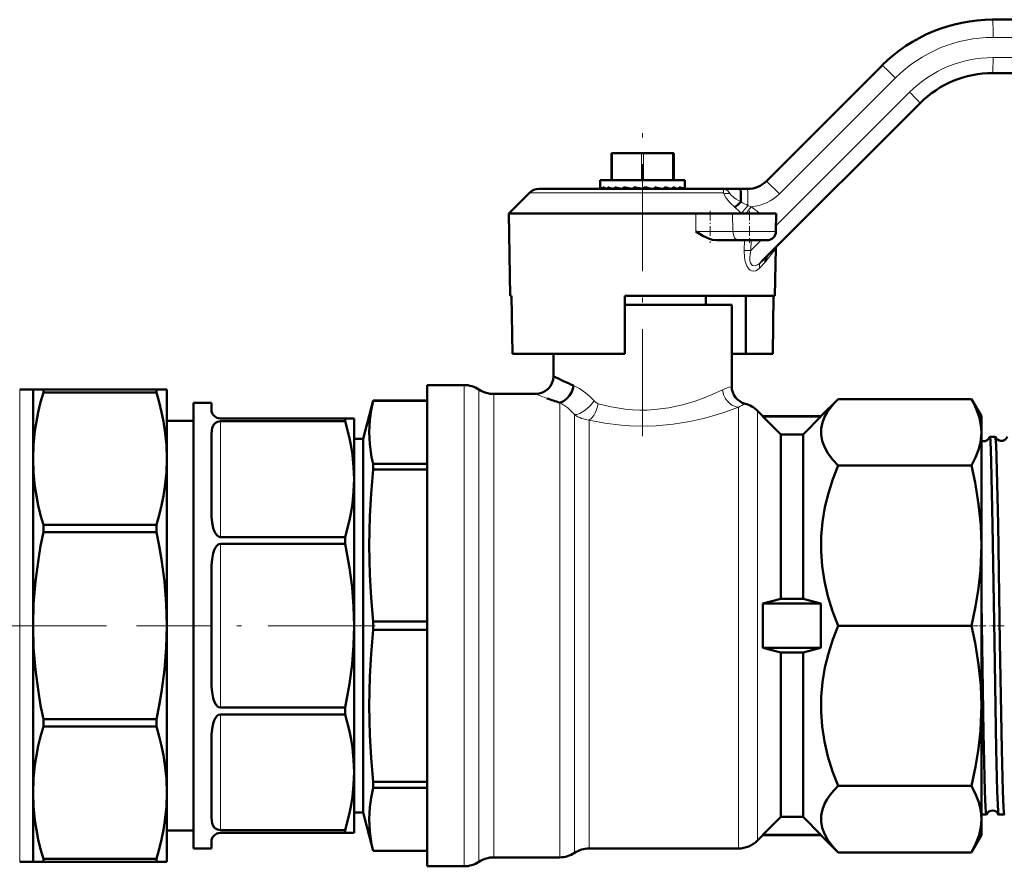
# Model space of a CAD drawing. Extents: x -1351 to 1763, y -1300 to 612.
# Tile 5 of 78: x -892 to -781, y -192 to -97. Entities that reach past the tile are written whole.
import ezdxf

# ---------------------------------------------------------------- set-up
doc = ezdxf.new("R2010")
doc.units = 0
doc.linetypes.add('DASHDOT', pattern=[18.5, 12, -3, 0.5, -3])

msp = doc.modelspace()

# ---------------------------------------------------------------- linework, layer by layer
at = {"color": 7, "lineweight": 50}
for p, q in [((-782.53, -97.42), (-727.19, -97.42)), ((-807.9, -115.54), (-794.91, -102.55)), ((-727.08, -103.42), (-782.53, -103.42)), ((-790.66, -106.79), (-808.49, -124.61)), ((-825.28, -115.42), (-825.28, -112.42)), ((-825.16, -112.42), (-825.28, -112.42)), ((-825.16, -112.42), (-821.91, -112.42)), ((-821.66, -112.42), (-821.91, -112.42)), ((-821.66, -112.42), (-818.41, -112.42)), ((-818.28, -112.42), (-818.41, -112.42)), ((-818.28, -115.42), (-818.28, -112.42)), ((-826.53, -115.42), (-825.9, -115.42)), ((-826.53, -115.42), (-826.53, -116.36)), ((-825.9, -115.42), (-817.03, -115.42)), ((-817.03, -115.42), (-817.03, -116.24)), ((-836.78, -119.17), (-834.47, -116.86)), ((-812.73, -116.42), (-833.41, -116.42)), ((-826.51, -116.22), (-826.51, -116.42)), ((-826.23, -116.22), (-826.23, -116.42)), ((-825.79, -116.42), (-825.9, -116.38)), ((-825.68, -116.22), (-825.68, -116.42)), ((-824.89, -116.22), (-824.89, -116.42)), ((-823.9, -116.22), (-823.9, -116.42)), ((-822.96, -116.42), (-823.9, -116.22)), ((-822.77, -116.22), (-822.77, -116.42)), ((-821.78, -116.42), (-822.77, -116.22)), ((-822.39, -116.34), (-822.77, -116.22)), ((-821.98, -116.42), (-822.39, -116.34)), ((-822.39, -116.34), (-822.39, -116.42)), ((-821.59, -116.22), (-821.59, -116.42)), ((-821.48, -116.42), (-821.59, -116.4)), ((-820.41, -116.22), (-820.41, -116.42)), ((-819.32, -116.22), (-819.32, -116.42)), ((-818.39, -116.22), (-818.39, -116.42)), ((-817.67, -116.22), (-817.67, -116.42)), ((-817.21, -116.22), (-817.21, -116.42)), ((-817.03, -116.22), (-817.03, -116.42)), ((-817.03, -116.24), (-817.03, -116.22)), ((-817.03, -116.27), (-817.03, -116.24)), ((-812.73, -116.42), (-810.78, -116.42)), ((-812.73, -116.42), (-812.73, -116.42)), ((-810.78, -116.42), (-810.02, -116.42)), ((-836.78, -119.17), (-836.62, -128.42)), ((-836.78, -119.17), (-815.8, -119.17)), ((-815.8, -119.17), (-811.68, -119.17)), ((-806.78, -119.17), (-811.68, -119.17)), ((-806.82, -121.19), (-806.78, -119.17)), ((-811.02, -122.17), (-813.49, -122.17)), ((-811.02, -122.17), (-807.82, -122.17)), ((-806.94, -128.42), (-806.85, -123.11)), ((-807.8, -123.92), (-807.82, -123.95)), ((-836.48, -128.42), (-836.62, -128.42)), ((-836.37, -134.92), (-836.48, -128.42)), ((-806.94, -128.42), (-823.78, -128.42)), ((-823.78, -128.42), (-823.78, -134.92)), ((-814.68, -128.42), (-814.68, -129.42)), ((-810.2, -134.92), (-810.2, -128.42)), ((-807.19, -134.92), (-807.08, -128.42)), ((-811.78, -129.42), (-823.78, -129.42)), ((-811.78, -138.58), (-811.78, -129.42)), ((-823.78, -134.92), (-836.37, -134.92)), ((-831.78, -134.92), (-831.78, -137.42)), ((-810.2, -134.92), (-811.78, -134.92)), ((-810.2, -134.92), (-807.19, -134.92)), ((-890.13, -138.92), (-891.63, -138.92)), ((-890.13, -138.92), (-890.13, -146.68)), ((-888.98, -138.92), (-890.13, -138.92)), ((-888.98, -138.92), (-888.98, -139.27)), ((-876.29, -138.92), (-888.98, -138.92)), ((-876.29, -138.92), (-876.29, -139.27)), ((-875.13, -138.92), (-876.29, -138.92)), ((-875.13, -138.92), (-875.13, -146.68)), ((-845.95, -138.42), (-841.79, -138.42)), ((-845.95, -138.42), (-845.95, -192.42)), ((-876.29, -139.27), (-888.98, -139.27)), ((-853.13, -144.47), (-851.98, -140.17)), ((-851.98, -140.17), (-851.98, -140.18)), ((-845.95, -140.17), (-851.98, -140.17)), ((-845.95, -140.18), (-851.98, -140.18)), ((-838.47, -139.42), (-833.78, -139.42)), ((-801.78, -141.92), (-799.85, -139.99)), ((-799.85, -139.99), (-784.9, -139.99)), ((-784.9, -139.99), (-783.78, -141.92)), ((-872.13, -140.42), (-872.13, -165.42)), ((-870.13, -140.42), (-872.13, -140.42)), ((-870.13, -141.17), (-870.13, -140.42)), ((-808.9, -141.3), (-808.28, -141.92)), ((-872.13, -142.42), (-875.13, -142.42)), ((-869.13, -142.17), (-855.14, -142.17)), ((-855.14, -142.17), (-855.14, -142.49)), ((-855.14, -142.17), (-854.13, -142.17)), ((-854.13, -142.17), (-854.13, -148.98)), ((-808.28, -141.92), (-808.28, -141.96)), ((-808.28, -141.92), (-801.78, -141.92)), ((-808.28, -141.96), (-801.78, -141.96)), ((-806.28, -143.98), (-808.28, -141.96)), ((-803.78, -143.98), (-801.78, -141.96)), ((-801.78, -141.92), (-801.78, -141.96)), ((-783.78, -141.92), (-783.78, -143.71)), ((-869.13, -142.49), (-855.14, -142.49)), ((-870.13, -152.57), (-870.13, -143.98)), ((-853.13, -144.47), (-854.13, -144.47)), ((-853.13, -144.47), (-853.13, -180.24)), ((-803.78, -143.98), (-806.28, -143.98)), ((-806.28, -143.98), (-806.28, -162.42)), ((-803.78, -143.98), (-803.78, -162.42)), ((-783.78, -143.71), (-783.78, -156.43)), ((-782.23, -144.22), (-782.84, -144.22)), ((-890.13, -146.68), (-890.13, -165.42)), ((-875.13, -146.68), (-875.13, -165.42)), ((-845.95, -147.25), (-851.98, -147.25)), ((-851.98, -147.25), (-851.98, -147.9)), ((-845.95, -147.9), (-851.98, -147.9)), ((-799.85, -147.44), (-784.9, -147.44)), ((-854.13, -148.98), (-854.13, -165.42)), ((-888.98, -154.1), (-888.98, -154.94)), ((-876.29, -154.1), (-888.98, -154.1)), ((-876.29, -154.1), (-876.29, -154.94)), ((-876.29, -154.94), (-888.98, -154.94)), ((-869.13, -155.48), (-855.14, -155.48)), ((-855.14, -155.48), (-855.14, -156.23)), ((-869.13, -156.23), (-855.14, -156.23)), ((-783.78, -156.43), (-783.78, -174.42)), ((-870.13, -165.42), (-870.13, -159.35)), ((-806.28, -162.42), (-808.28, -162.92)), ((-808.28, -162.92), (-801.78, -162.92)), ((-808.28, -162.92), (-808.28, -167.92)), ((-803.78, -162.42), (-806.28, -162.42)), ((-803.78, -162.42), (-801.78, -162.92)), ((-801.78, -162.92), (-801.78, -167.92)), ((-890.13, -165.42), (-890.13, -184.16)), ((-875.13, -165.42), (-875.13, -184.16)), ((-872.13, -165.42), (-872.13, -190.42)), ((-870.13, -171.5), (-870.13, -165.42)), ((-854.13, -165.42), (-854.13, -181.86)), ((-845.95, -164.96), (-851.98, -164.96)), ((-851.98, -164.96), (-851.98, -165.88)), ((-799.85, -165.42), (-784.9, -165.42)), ((-845.95, -165.88), (-851.98, -165.88)), ((-808.28, -167.92), (-801.78, -167.92)), ((-806.28, -168.42), (-808.28, -167.92)), ((-803.78, -168.42), (-806.28, -168.42)), ((-806.28, -168.42), (-806.28, -186.87)), ((-803.78, -168.42), (-801.78, -167.92)), ((-803.78, -168.42), (-803.78, -186.87)), ((-783.78, -174.42), (-783.78, -187.13)), ((-869.13, -174.61), (-855.14, -174.61)), ((-869.13, -175.37), (-855.14, -175.37)), ((-855.14, -174.61), (-855.14, -175.37)), ((-888.98, -175.91), (-888.98, -176.75)), ((-876.29, -175.91), (-888.98, -175.91)), ((-876.29, -175.91), (-876.29, -176.75)), ((-876.29, -176.75), (-888.98, -176.75)), ((-870.13, -186.87), (-870.13, -178.27)), ((-853.13, -180.24), (-853.13, -186.38)), ((-854.13, -181.86), (-854.13, -188.67)), ((-845.95, -182.95), (-851.98, -182.95)), ((-851.98, -182.95), (-851.98, -183.28)), ((-851.98, -183.28), (-851.98, -183.6)), ((-890.13, -184.16), (-890.13, -191.92)), ((-875.13, -184.16), (-875.13, -191.92)), ((-845.95, -183.6), (-851.98, -183.6)), ((-799.85, -183.41), (-784.9, -183.41)), ((-853.13, -186.38), (-854.13, -186.38)), ((-853.13, -186.38), (-851.98, -190.67)), ((-806.28, -186.87), (-808.28, -188.89)), ((-803.78, -186.87), (-806.28, -186.87)), ((-803.78, -186.87), (-801.78, -188.89)), ((-783.24, -186.62), (-783.78, -186.62)), ((-783.78, -187.13), (-783.78, -188.92)), ((-781.22, -186.62), (-781.84, -186.62)), ((-872.13, -188.42), (-875.13, -188.42)), ((-869.13, -188.36), (-855.14, -188.36)), ((-869.13, -188.67), (-855.14, -188.67)), ((-855.14, -188.36), (-855.14, -188.67)), ((-854.13, -188.67), (-855.14, -188.67)), ((-870.13, -190.42), (-870.13, -189.67)), ((-808.28, -188.92), (-808.9, -189.54)), ((-808.28, -188.89), (-801.78, -188.89)), ((-808.28, -188.89), (-808.28, -188.92)), ((-808.28, -188.92), (-801.78, -188.92)), ((-801.78, -188.89), (-801.78, -188.92)), ((-799.85, -190.86), (-801.78, -188.92)), ((-783.78, -188.92), (-784.9, -190.86)), ((-870.13, -190.42), (-872.13, -190.42)), ((-845.95, -190.67), (-851.98, -190.67)), ((-851.98, -190.67), (-851.98, -190.67)), ((-845.95, -190.67), (-851.98, -190.67)), ((-811.02, -190.42), (-827.76, -190.42)), ((-799.85, -190.86), (-784.9, -190.86)), ((-890.13, -191.92), (-891.63, -191.92)), ((-890.13, -191.92), (-888.98, -191.92)), ((-888.98, -191.58), (-888.98, -191.92)), ((-876.29, -191.58), (-888.98, -191.58)), ((-876.29, -191.92), (-888.98, -191.92)), ((-876.29, -191.58), (-876.29, -191.92)), ((-876.29, -191.92), (-875.13, -191.92)), ((-831.07, -191.42), (-838.47, -191.42)), ((-841.79, -192.42), (-845.95, -192.42))]:
    msp.add_line(p, q, dxfattribs=at)
at = {"color": 7, "lineweight": 18}
for p, q in [((-727.13, -99.42), (-782.47, -99.42)), ((-782.48, -101.67), (-727.03, -101.67)), ((-793.43, -103.96), (-806.43, -116.96)), ((-806.8, -120.51), (-791.85, -105.55)), ((-825.16, -115.42), (-825.16, -112.42)), ((-821.91, -115.42), (-821.91, -112.42)), ((-821.66, -115.42), (-821.66, -112.42)), ((-818.41, -115.42), (-818.41, -112.42)), ((-812.7, -116.86), (-834.47, -116.86)), ((-815.81, -121.19), (-815.8, -119.17)), ((-811.66, -121.19), (-811.68, -119.17)), ((-810.61, -119.17), (-810.66, -119.13)), ((-815.81, -121.19), (-811.66, -121.19)), ((-806.82, -121.19), (-811.66, -121.19)), ((-810.37, -123.32), (-810.34, -122.17)), ((-809.61, -122.17), (-809.63, -123.34)), ((-809.63, -123.34), (-808.47, -122.17)), ((-810.37, -123.32), (-809.63, -123.34)), ((-807.98, -124.58), (-808.66, -125.3)), ((-891.63, -138.92), (-891.63, -165.42)), ((-841.79, -138.42), (-841.79, -192.42)), ((-840.13, -138.92), (-840.13, -191.92)), ((-838.47, -139.42), (-838.47, -191.42)), ((-831.07, -140.4), (-831.07, -191.41)), ((-811.02, -140.91), (-811.02, -190.42)), ((-808.9, -141.3), (-808.9, -189.54)), ((-829.42, -141.74), (-829.42, -190.89)), ((-827.76, -142.35), (-827.76, -190.39)), ((-869.13, -142.49), (-869.13, -155.48)), ((-869.13, -156.23), (-869.13, -174.61)), ((-891.63, -165.42), (-891.63, -191.92)), ((-869.13, -175.37), (-869.13, -188.36)), ((-829.42, -190.89), (-829.42, -190.91)), ((-829.42, -190.91), (-829.42, -190.92)), ((-827.76, -190.39), (-827.76, -190.42)), ((-831.07, -191.41), (-831.07, -191.42))]:
    msp.add_line(p, q, dxfattribs=at)
at = {"color": 7, "linetype": 'DASHDOT', "lineweight": 18}
for p, q in [((-821.78, -144.15), (-821.78, -109.54)), ((-881.91, -165.42), (-966.71, -165.42)), ((-851.77, -165.42), (-878.52, -165.42))]:
    msp.add_line(p, q, dxfattribs=at)
at = {"color": 7, "linetype": 'DASHDOT', "lineweight": 18, "ltscale": 0.090015}
for p, q in [((-814.21, -118.87), (-814.21, -122.47)), ((-809.78, -118.87), (-809.78, -122.47))]:
    msp.add_line(p, q, dxfattribs=at)
at = {"color": 7, "linetype": 'DASHDOT', "lineweight": 18, "ltscale": 0.045032}
msp.add_line((-783.25, -165.42), (-785.05, -165.42), dxfattribs=at)
at = {"color": 7, "linetype": 'DASHDOT', "lineweight": 18, "ltscale": 0.043933}
msp.add_line((-781.24, -165.42), (-783, -165.42), dxfattribs=at)
at = {"color": 7, "lineweight": 18}
for points in [[(-812.7, -116.86), (-812.7, -116.51), (-812.72, -116.44), (-812.72, -116.43), (-812.73, -116.42), (-812.73, -116.42)], [(-812.73, -116.42), (-812.43, -116.48), (-812.17, -116.66), (-811.99, -116.92)], [(-811.45, -118.47), (-811.98, -117.95), (-812.39, -117.44), (-812.59, -117.12), (-812.7, -116.86)], [(-811.99, -116.92), (-811.88, -117.08), (-811.53, -117.39), (-811.28, -117.55), (-810.75, -117.86)], [(-808.66, -125.3), (-808.9, -125.51), (-809.08, -125.6), (-809.34, -125.65), (-809.52, -125.61), (-809.71, -125.52), (-809.9, -125.35), (-810.09, -125.05), (-810.26, -124.54), (-810.34, -124.09), (-810.37, -123.32)], [(-809.63, -123.34), (-809.72, -123.74), (-809.76, -124.12), (-809.75, -124.48), (-809.69, -124.72), (-809.58, -124.91), (-809.46, -125), (-809.33, -125.04), (-809.11, -125.02), (-808.89, -124.93), (-808.68, -124.79), (-808.49, -124.61)], [(-806.85, -123.11), (-806.85, -123.11), (-806.85, -123.12), (-806.88, -123.15), (-807.21, -123.58), (-807.8, -124.34), (-807.98, -124.58)], [(-829.53, -138.47), (-828.85, -138.81), (-828.17, -139.28), (-827.68, -139.71), (-827.22, -140.19)], [(-826.76, -140.51), (-825.29, -140.87), (-823.74, -141.12), (-822.92, -141.2), (-822.09, -141.23), (-821.27, -141.23), (-820.44, -141.18), (-818.82, -140.98), (-817.29, -140.64), (-815.9, -140.23), (-814.67, -139.77), (-813.98, -139.49), (-812.82, -138.95)], [(-811.02, -140.91), (-811.28, -140.87), (-811.78, -140.66), (-812.01, -140.5), (-812.3, -140.21), (-812.53, -139.88), (-812.7, -139.51), (-812.82, -138.95)], [(-827.22, -140.19), (-827.67, -140.74), (-828.23, -141.24), (-828.53, -141.44), (-828.83, -141.6), (-829.14, -141.71), (-829.42, -141.74)], [(-827.22, -140.19), (-827.05, -140.35), (-826.76, -140.51)], [(-826.76, -140.51), (-826.95, -141.2), (-827.09, -141.53), (-827.26, -141.83), (-827.5, -142.14), (-827.76, -142.35)], [(-827.76, -142.35), (-826, -142.69), (-824.17, -142.92), (-823.2, -142.99), (-821.25, -143.02), (-820.27, -142.98), (-818.35, -142.8), (-816.48, -142.5), (-814.81, -142.12), (-813.26, -141.68), (-812.44, -141.41), (-811.02, -140.91)]]:
    msp.add_lwpolyline(points, dxfattribs=at)
at = {"color": 7, "lineweight": 50}
for points in [[(-810.78, -116.42), (-810.78, -116.42), (-810.78, -116.43), (-810.78, -116.46), (-810.77, -116.74), (-810.75, -117.86)], [(-811.45, -118.47), (-811.09, -118.19), (-810.76, -117.88)], [(-813.49, -122.17), (-813.93, -122.12), (-814.28, -122.01), (-814.62, -121.87), (-815.02, -121.67), (-815.81, -121.19)], [(-807.98, -124.58), (-807.98, -124.31), (-807.89, -124.06), (-807.82, -123.95)], [(-831.07, -140.4), (-830.65, -140.24), (-830.26, -139.94), (-829.96, -139.59), (-829.73, -139.17), (-829.58, -138.74), (-829.53, -138.47)], [(-890.13, -146.68), (-890.08, -145.13), (-889.92, -143.57), (-889.76, -142.51), (-889.55, -141.45), (-889.28, -140.36), (-888.98, -139.27)], [(-876.29, -139.27), (-875.98, -140.36), (-875.72, -141.45), (-875.51, -142.51), (-875.34, -143.57), (-875.18, -145.13), (-875.13, -146.68)], [(-851.98, -140.18), (-852.23, -141.29), (-852.38, -142.35), (-852.45, -143.71), (-852.38, -145.07), (-852.16, -146.5), (-851.98, -147.25)], [(-799.85, -139.99), (-800.32, -140.49), (-800.73, -141), (-801.06, -141.46), (-801.33, -141.93), (-801.61, -142.61), (-801.76, -143.3), (-801.77, -143.98), (-801.65, -144.67), (-801.39, -145.37), (-800.99, -146.06), (-800.47, -146.76), (-799.85, -147.44)], [(-783.78, -143.71), (-783.84, -142.91), (-784, -142.1), (-784.28, -141.26), (-784.68, -140.39), (-784.9, -139.99)], [(-870.13, -143.98), (-870.1, -143.5), (-870.05, -143.27), (-869.96, -143.03), (-869.82, -142.8), (-869.67, -142.66), (-869.46, -142.55), (-869.13, -142.49)], [(-854.13, -148.98), (-854.18, -147.62), (-854.32, -146.25), (-854.46, -145.31), (-854.65, -144.37), (-855.14, -142.49)], [(-784.9, -147.44), (-784.44, -146.54), (-784.11, -145.69), (-783.89, -144.87), (-783.79, -144.07), (-783.78, -143.71)], [(-782, -184.03), (-782.11, -179.33), (-782.31, -167.23), (-782.52, -154.07), (-782.67, -146.96), (-782.77, -144.67), (-782.81, -144.27), (-782.82, -144.24), (-782.83, -144.23), (-782.83, -144.22), (-782.83, -144.22), (-782.84, -144.22)], [(-781.38, -184.03), (-781.5, -179.33), (-781.7, -167.28), (-781.91, -154.02), (-782.04, -147.93), (-782.14, -145.12), (-782.19, -144.41), (-782.21, -144.27), (-782.22, -144.24)], [(-888.98, -154.1), (-889.28, -153.01), (-889.55, -151.92), (-889.76, -150.86), (-889.92, -149.8), (-890.08, -148.24), (-890.13, -146.68)], [(-875.13, -146.68), (-875.18, -148.24), (-875.34, -149.8), (-875.51, -150.86), (-875.72, -151.92), (-875.98, -153.01), (-876.29, -154.1)], [(-851.98, -147.9), (-852.23, -150.59), (-852.38, -153.15), (-852.45, -156.43), (-852.38, -159.72), (-852.23, -162.28), (-851.98, -164.96)], [(-799.85, -147.44), (-800.43, -148.98), (-800.93, -150.54), (-801.33, -152.13), (-801.61, -153.77), (-801.76, -155.43), (-801.77, -157.09), (-801.65, -158.74), (-801.39, -160.43), (-800.99, -162.11), (-800.47, -163.78), (-799.85, -165.42)], [(-783.78, -156.43), (-783.86, -154.13), (-784.09, -151.79), (-784.48, -149.36), (-784.9, -147.44)], [(-855.14, -155.48), (-854.65, -153.59), (-854.46, -152.65), (-854.32, -151.71), (-854.18, -150.35), (-854.13, -148.98)], [(-870.13, -152.57), (-870.11, -153.2), (-870.05, -153.83), (-869.92, -154.47), (-869.82, -154.78), (-869.67, -155.08), (-869.46, -155.34), (-869.33, -155.43), (-869.13, -155.48)], [(-890.13, -165.42), (-890.07, -162.96), (-889.87, -160.48), (-889.54, -158), (-889.28, -156.47), (-888.98, -154.94)], [(-875.13, -165.42), (-875.2, -162.96), (-875.4, -160.48), (-875.72, -158), (-875.98, -156.47), (-876.29, -154.94)], [(-870.13, -159.35), (-870.11, -158.65), (-870.05, -157.95), (-869.92, -157.28), (-869.82, -156.95), (-869.67, -156.64), (-869.57, -156.5), (-869.45, -156.37), (-869.32, -156.28), (-869.13, -156.23)], [(-854.13, -165.42), (-854.19, -163.26), (-854.36, -161.09), (-854.65, -158.92), (-855.14, -156.23)], [(-784.9, -165.42), (-784.44, -163.27), (-784.11, -161.22), (-783.89, -159.23), (-783.79, -157.28), (-783.78, -156.43)], [(-783.4, -184.03), (-783.55, -177.43), (-783.78, -162.81)], [(-890.13, -165.42), (-890.07, -167.89), (-889.87, -170.36), (-889.54, -172.84), (-889.28, -174.38), (-888.98, -175.91)], [(-875.13, -165.42), (-875.2, -167.89), (-875.4, -170.36), (-875.72, -172.84), (-875.98, -174.38), (-876.29, -175.91)], [(-854.13, -165.42), (-854.19, -167.59), (-854.36, -169.75), (-854.65, -171.93), (-855.14, -174.61)], [(-799.85, -165.42), (-800.43, -166.96), (-800.93, -168.53), (-801.33, -170.12), (-801.61, -171.76), (-801.76, -173.41), (-801.77, -175.07), (-801.65, -176.73), (-801.39, -178.42), (-800.99, -180.09), (-800.47, -181.77), (-799.85, -183.41)], [(-783.78, -174.42), (-783.86, -172.12), (-784.09, -169.78), (-784.48, -167.35), (-784.9, -165.42)], [(-851.98, -165.88), (-852.23, -168.58), (-852.38, -171.13), (-852.45, -174.42), (-852.38, -177.71), (-852.23, -180.26), (-851.98, -182.95)], [(-870.13, -171.5), (-870.11, -172.2), (-870.05, -172.89), (-869.92, -173.57), (-869.82, -173.9), (-869.67, -174.21), (-869.57, -174.35), (-869.45, -174.48), (-869.32, -174.57), (-869.13, -174.61)], [(-784.9, -183.41), (-784.44, -181.26), (-784.11, -179.21), (-783.89, -177.22), (-783.79, -175.27), (-783.78, -174.42)], [(-870.13, -178.27), (-870.11, -177.65), (-870.05, -177.01), (-869.92, -176.38), (-869.82, -176.07), (-869.67, -175.77), (-869.46, -175.5), (-869.33, -175.41), (-869.13, -175.37)], [(-854.13, -181.86), (-854.18, -180.5), (-854.32, -179.13), (-854.46, -178.19), (-854.65, -177.25), (-855.14, -175.37)], [(-890.13, -184.16), (-890.08, -182.61), (-889.92, -181.05), (-889.76, -179.99), (-889.55, -178.92), (-889.28, -177.84), (-888.98, -176.75)], [(-876.29, -176.75), (-875.98, -177.84), (-875.72, -178.92), (-875.51, -179.99), (-875.34, -181.05), (-875.18, -182.61), (-875.13, -184.16)], [(-855.14, -188.36), (-854.65, -186.47), (-854.46, -185.53), (-854.32, -184.59), (-854.18, -183.23), (-854.13, -181.86)], [(-888.98, -191.58), (-889.28, -190.49), (-889.55, -189.4), (-889.76, -188.33), (-889.92, -187.27), (-890.08, -185.72), (-890.13, -184.16)], [(-875.13, -184.16), (-875.18, -185.72), (-875.34, -187.27), (-875.51, -188.33), (-875.72, -189.4), (-875.98, -190.49), (-876.29, -191.58)], [(-851.98, -183.6), (-852.23, -184.72), (-852.38, -185.77), (-852.45, -187.13), (-852.38, -188.5), (-852.16, -189.92), (-851.98, -190.67)], [(-799.85, -183.41), (-800.32, -183.91), (-800.73, -184.42), (-801.06, -184.88), (-801.33, -185.35), (-801.61, -186.03), (-801.76, -186.72), (-801.77, -187.41), (-801.65, -188.09), (-801.39, -188.79), (-800.99, -189.49), (-800.47, -190.18), (-799.85, -190.86)], [(-783.78, -187.13), (-783.85, -186.24), (-784.05, -185.34), (-784.4, -184.4), (-784.9, -183.41)], [(-783.24, -186.62), (-783.24, -186.62), (-783.24, -186.62), (-783.25, -186.61), (-783.26, -186.59), (-783.29, -186.32), (-783.33, -185.79), (-783.4, -184.03)], [(-781.85, -186.61), (-781.87, -186.54), (-781.9, -186.22), (-782, -184.03)], [(-781.22, -186.62), (-781.23, -186.62), (-781.23, -186.62), (-781.23, -186.61), (-781.24, -186.59), (-781.28, -186.32), (-781.31, -185.79), (-781.38, -184.03)], [(-870.13, -186.87), (-870.1, -187.35), (-870.05, -187.58), (-869.96, -187.82), (-869.82, -188.05), (-869.67, -188.18), (-869.46, -188.3), (-869.13, -188.36)], [(-784.9, -190.86), (-784.4, -189.87), (-784.05, -188.93), (-783.85, -188.03), (-783.78, -187.13)]]:
    msp.add_lwpolyline(points, dxfattribs=at)
for centre, radius, start, end in [((-782.53, -114.92), 17.5, 90, 135), ((-782.53, -114.92), 11.5, 90, 135), ((-810.02, -113.42), 3, 270, 315), ((-833.41, -117.92), 1.5, 90, 135.0001), ((-826.33, -116.36), 0.203, 180.1836, 197.4448), ((-824.8, -113.58), 3.01, 241.4075, 248.553), ((-821.92, -105.08), 11.77, 251.3442, 254.6525), ((-816.52, -83.65), 33.63, 255.5993, 257.0307), ((-836.07, -190.39), 75.57, 78.1922, 78.9532), ((-827.59, -151.55), 36.04, 77.0201, 78.5115), ((-823.2, -133.37), 17.58, 74.5906, 77.2535), ((-820.33, -123.32), 7.36, 69.6703, 74.7261), ((-818.44, -118.32), 2.24, 58.1849, 69.7518), ((-810.78, -117.86), 0.0243, 315.9386, 2.6946), ((-807.82, -121.17), 1, 270, 359), ((-805.85, -123.13), 1, 170.7272, 178.9981), ((-805.85, -123.13), 1, 170.7272, 178.9981), ((-833.78, -137.42), 2, 270.0416, 359.9865), ((-817.74, -110.21), 30.62, 242.7096, 247.3684), ((-841.79, -141.42), 3, 56.4427, 90), ((-838.47, -136.42), 3, 236.4427, 270), ((-809.78, -138.58), 2, 180.0105, 255.603), ((-818.86, -102.29), 40.02, 250.0672, 252.2274), ((-869.13, -141.17), 1, 180, 270), ((-811.02, -143.42), 3, 45, 75.6096), ((-783.54, -143.98), 0.739, 264.1868, 339.0538), ((-782.83, -144.24), 0.0233, 117.5844, 173.6187), ((-782.24, -144.24), 0.0183, 10.1788, 67.5315), ((-781.54, -143.94), 0.738, 203.5099, 264.5659), ((-781.54, -143.94), 0.74, 264.2336, 336.4606), ((-783.54, -143.97), 0.745, 251.1318, 264.399), ((-782.54, -186.89), 0.739, 88.3132, 157.7664), ((-782.54, -186.89), 0.738, 22.1805, 88.6957), ((-783.25, -186.6), 0.0208, 294.9469, 351.751), ((-781.83, -186.61), 0.0203, 188.1247, 244.984), ((-781.23, -186.61), 0.0165, 290.4049, 347.973), ((-869.13, -189.67), 1, 90, 180), ((-811.02, -187.42), 3, 270, 315), ((-831.07, -188.42), 3, 270, 303.5573), ((-827.76, -193.42), 3, 90, 123.5573), ((-841.79, -189.42), 3, 270, 303.5573), ((-838.47, -194.42), 3, 90, 123.5573)]:
    msp.add_arc(centre, radius, start, end, dxfattribs=at)
at = {"color": 7, "lineweight": 18}
for centre, radius, start, end in [((-782.47, -114.92), 15.5, 90.0001, 134.9999), ((-782.48, -114.93), 13.25, 90.0071, 134.9929), ((-812.21, -115.32), 1.62, 252.5358, 277.9477), ((-809.96, -113.42), 5, 274.0824, 314.9998), ((-803.09, -102.89), 16.83, 242.9171, 245.9207), ((-800.47, -106.14), 16.51, 228.3398, 231.9142), ((-800.86, -106.59), 15.92, 228.2913, 231.9983), ((-833.38, -100.45), 29.42, 320.5649, 322.7392), ((-774.6, -144.13), 43.44, 143.694, 144.9323), ((-803.04, -102.52), 17.2, 246.2551, 247.5452), ((-852.71, -177.16), 72.86, 52.7308, 53.7328), ((-810.68, -143.26), 4.81, 103.2232, 116.3708), ((-817.5, -98.53), 44.01, 248.2854, 250.0674), ((-833.81, -145.47), 5.77, 40.3421, 61.6608), ((-808.04, -145.63), 5.58, 113.6731, 122.3447), ((-827.5, -139.13), 3.23, 233.7395, 265.4772)]:
    msp.add_arc(centre, radius, start, end, dxfattribs=at)
for centre, major_axis, ratio, start_param, end_param in [((-782.53, -99.42), (0, -2), 0.030539, 1.570796, 3.141593), ((-793.49, -103.96), (1.41, -1.41), 0.021599, 1.549201, 3.141593), ((-782.53, -101.67), (0, -1.75), 0.030539, 0, 1.570796), ((-791.9, -105.55), (1.24, -1.24), 0.021599, 0, 1.549201), ((-806.49, -116.96), (1.41, -1.41), 0.021599, 1.549201, 3.141593), ((-810.02, -118.42), (0, -2), 0.030539, 1.653189, 3.141593), ((-811.02, -121.17), (0, 1), 0.632061, 1.58825, 3.141593), ((-807.78, -125.32), (0.707, -0.707), 0.790531, 3.141593, 4.024085)]:
    msp.add_ellipse(centre, major_axis=major_axis, ratio=ratio, start_param=start_param, end_param=end_param, dxfattribs=at)
at = {"color": 7, "lineweight": 50}
for major_axis, ratio, start_param, end_param in [((4.75, -0.38), 0.187093, 3.260586, 3.470331), ((4.75, 0.01), 0.203144, 0.062699, 0.272452)]:
    msp.add_ellipse((-821.78, -116.49), major_axis=major_axis, ratio=ratio, start_param=start_param, end_param=end_param, dxfattribs=at)

doc.saveas('drawing.dxf')
